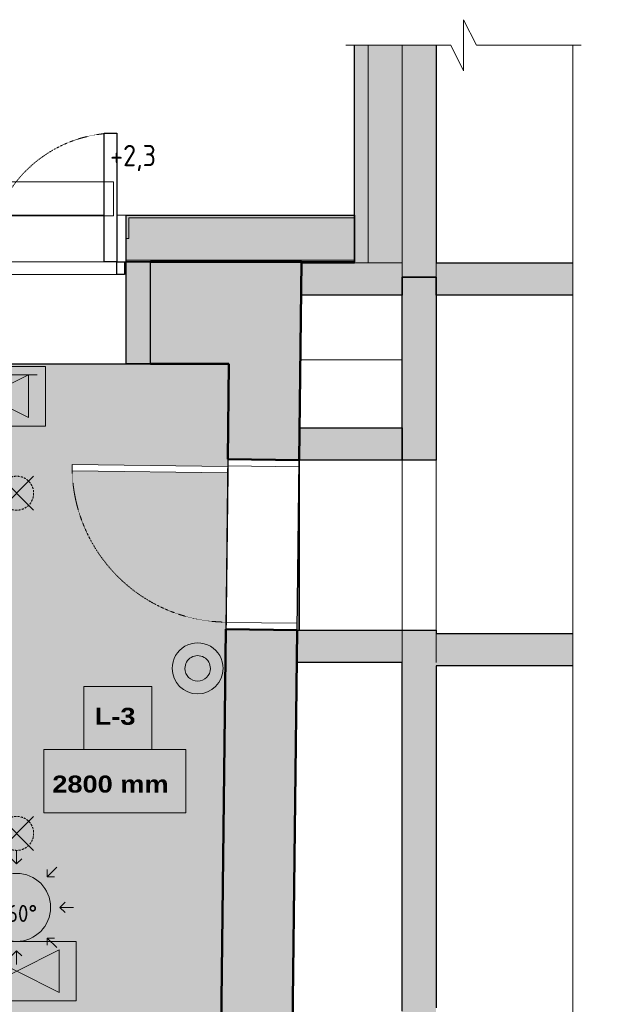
# Model space of a CAD drawing. Header units: millimetres. Extents: x -12615 to 16572, y -3141 to 12068.
# Tile 14 of 14: x 5360 to 8765, y 6279 to 12068. Entities that reach past the tile are written whole.
import ezdxf

# ---------------------------------------------------------------- set-up
doc = ezdxf.new("R2010")
doc.units = ezdxf.units.MM
for name, pattern in [('EST_Dash_1_1_', [2, 1, -1]), ('IMPORT-süvistatud seade', [19.05, 12.7, -6.35]), ('Overhead', [3.96875, 2.38125, -1.5875])]:
    doc.linetypes.add(name, pattern=pattern)
for name, color, linetype, lineweight, true_color in [('1K_valgustusplaan_dwg', 7, 'Continuous', 5, 0x767676), ('A-WALL', 7, 'Continuous', 9, 0x7f7f7f), ('A-WALL-PATT', 7, 'Continuous', 9, 0x7f7f7f), ('ET-E_VALGUSTUS_TING', 3, 'Continuous', 5, 0x00ff00), ('ET-VALGUSTUS_TING', 5, 'Continuous', 5, 0x0000ff), ('I-WALL', 7, 'Continuous', 9, 0x7f7f7f)]:
    doc.layers.add(name, color=color, linetype=linetype, lineweight=lineweight, true_color=true_color)
for name, color, linetype, lineweight in [('A-CLNG', 7, 'Continuous', 9), ('A-CLNG-IDEN', 7, 'Continuous', 9), ('A-CLNG-PATT', 7, 'Continuous', 9), ('A-DETL-GENF', 7, 'Continuous', 5), ('A-DETL-MEDM', 7, 'Continuous', 30), ('A-DOOR', 7, 'Continuous', 9), ('A-DOOR-FRAM', 7, 'Continuous', 25), ('A-FLOR', 7, 'Continuous', 9)]:
    doc.layers.add(name, color=color, linetype=linetype, lineweight=lineweight)
doc.styles.add('Arial Black', font='txt', dxfattribs={"height": 100})
doc.styles.add('ISOCP', font='isocp___.ttf', dxfattribs={"height": 100})
doc.styles.add('ISOCP_2', font='isocp___.ttf', dxfattribs={"height": 125})

# ---------------------------------------------------------------- blocks, each defined once
blk = doc.blocks.new('Doorset_ Entrance Door w Concealed Closer_ASSA ABLOY ES_ES08_Hardware 3D - VU-01-1650x2100 mm-3458491-1_ korrus  _0_00_52_72 Copy 1')
at = {"layer": 'A-DOOR', "color": 250, "lineweight": 25, "true_color": 0x3d3d3d}
for p, q in [((-770, 1077.5), (-695, 1077.5)), ((-770, 300), (-770, 1077.5)), ((-695, 1077.5), (-695, 300)), ((695, 1057.5), (770, 1057.5)), ((695, 300), (695, 1057.5)), ((770, 1057.5), (770, 300)), ((-695, 300), (-770, 300)), ((770, 300), (695, 300))]:
    blk.add_line(p, q, dxfattribs=at)
at = {"layer": 'A-DOOR', "color": 250, "true_color": 0x3d3d3d}
for p, q in [((770, 300), (-770, 300)), ((-770, 225), (770, 225))]:
    blk.add_line(p, q, dxfattribs=at)
at = {"layer": 'A-DOOR', "color": 253, "linetype": 'EST_Dash_1_1_', "lineweight": 5, "true_color": 0x9e9e9e}
for centre, radius, start, end in [((-770, 300), 777.5, 360, 90), ((770, 300), 757.5, 90, 180)]:
    blk.add_arc(centre, radius, start, end, dxfattribs=at)
at = {"layer": 'A-DOOR-FRAM', "color": 250, "true_color": 0x3d3d3d}
for p, q in [((-815, 225), (-815, 300)), ((-815, 300), (-770, 300)), ((-770, 300), (-770, 225)), ((770, 300), (815, 300)), ((770, 225), (770, 300)), ((815, 300), (815, 225)), ((-770, 225), (-815, 225)), ((815, 225), (770, 225))]:
    blk.add_line(p, q, dxfattribs=at)
blk = doc.blocks.new('Est_SU - SU-08-1000x2100 mm-5615421-1_ korrus  _0_00_52_72 Copy 1')
at = {"layer": 'A-DOOR', "color": 250, "true_color": 0x3d3d3d}
for p, q in [((420, 1126), (420, 210)), ((458, 1126), (420, 1126)), ((420, 210), (420, 1126)), ((420, 1126), (458, 1126)), ((458, 210), (458, 1126)), ((458, 1126), (458, 210)), ((420, 210), (458, 210)), ((458, 210), (420, 210))]:
    blk.add_line(p, q, dxfattribs=at)
at = {"layer": 'A-DOOR', "color": 253, "linetype": 'EST_Dash_1_1_', "lineweight": 5, "true_color": 0x9e9e9e}
for p, q in [((500, 210), (-441, 210)), ((-441, 210), (458, 210))]:
    blk.add_line(p, q, dxfattribs=at)
blk.add_arc((458, 210), 916, 90, 180, dxfattribs=at)
at = {"layer": 'A-DOOR-FRAM', "color": 250, "lineweight": 9, "true_color": 0x3d3d3d}
for p, q in [((-460, 210), (-500, 210)), ((-500, 210), (-500, -210)), ((-500, -210), (-500, 210)), ((-500, 210), (-460, 210)), ((-460, -210), (-460, 210)), ((-460, 210), (-460, -210)), ((500, 210), (460, 210)), ((460, 210), (460, -210)), ((460, 210), (460, -210)), ((500, 210), (460, 210)), ((500, -210), (500, 210)), ((500, -210), (500, 210)), ((-500, -210), (-460, -210)), ((-460, -210), (-500, -210)), ((460, -210), (500, -210)), ((460, -210), (500, -210))]:
    blk.add_line(p, q, dxfattribs=at)
blk = doc.blocks.new('M_Door-Opening - UA-01 1000x2100 mm-3625773-1_ korrus  _0_00_52_72 Copy 1')
at = {"layer": 'A-DETL-GENF', "color": 250, "linetype": 'Overhead', "true_color": 0x3d3d3d}
for p, q in [((491.8, 100), (-508.2, 100)), ((-508.2, -100), (491.8, -100))]:
    blk.add_line(p, q, dxfattribs=at)
at = {"layer": 'A-DETL-MEDM', "color": 250, "true_color": 0x3d3d3d}
for p, q in [((-508.2, 100), (-508.2, -100)), ((491.8, -100), (491.8, 100))]:
    blk.add_line(p, q, dxfattribs=at)
blk = doc.blocks.new('1K_valgustusplaan_dwg__U7-6009316-1_ korrus  _0_00_52_72 Copy 1')
at = {"layer": 'ET-VALGUSTUS_TING', "color": 160, "true_color": 0x3333ff}
for p, q in [((-100, -100), (100, 100)), ((-100, 100), (100, -100))]:
    blk.add_line(p, q, dxfattribs=at)
at = {"layer": 'ET-VALGUSTUS_TING', "color": 160, "linetype": 'IMPORT-süvistatud seade', "true_color": 0x3333ff}
blk.add_circle((0, 0), 100, dxfattribs=at)
blk = doc.blocks.new('1K_valgustusplaan_dwg__U9-6009312-1_ korrus  _0_00_52_72 Copy 1')
at = {"layer": 'ET-VALGUSTUS_TING', "color": 160, "true_color": 0x3333ff}
for p, q in [((0, 335), (0, 255)), ((-236.8, 236.8), (-180.2, 180.2)), ((236.8, 236.8), (180.2, 180.2)), ((-335, 0), (-255, 0)), ((335, 0), (255, 0)), ((-236.8, -236.8), (-180.2, -180.2)), ((236.8, -236.8), (180.2, -180.2)), ((0, -335), (0, -255))]:
    blk.add_line(p, q, dxfattribs=at)
at = {"layer": 'ET-VALGUSTUS_TING', "color": 160, "true_color": 0x3333ff, "flags": 128}
for points in [[(30, 285), (0, 255), (-30, 285)], [(-180.2, 222.6), (-180.2, 180.2), (-222.6, 180.2)], [(222.6, 180.2), (180.2, 180.2), (180.2, 222.6)], [(-285, 30), (-255, 0), (-285, -30)], [(285, -30), (255, 0), (285, 30)], [(-222.6, -180.2), (-180.2, -180.2), (-180.2, -222.6)], [(180.2, -222.6), (180.2, -180.2), (222.6, -180.2)], [(-30, -285), (0, -255), (30, -285)]]:
    blk.add_lwpolyline(points, dxfattribs=at)
at = {"layer": 'ET-VALGUSTUS_TING', "color": 160, "true_color": 0x3333ff}
blk.add_circle((0, 0), 200, dxfattribs=at)
at = {"layer": 'ET-VALGUSTUS_TING', "insert": (0, 14.1), "char_height": 100, "width": 362.924, "attachment_point": 2, "line_spacing_factor": 1.478621, "style": 'ISOCP'}
blk.add_mtext('360°', dxfattribs=at)
blk = doc.blocks.new('1K_valgustusplaan_dwg__U8-V6-1_ korrus  _0_00_52_72 Copy 1')
at = {"layer": 'ET-VALGUSTUS_TING', "true_color": 0x5b5bff}
blk.add_hatch(color=171, dxfattribs=at).paths.add_polyline_path([(0, -75), (19.4, -72.4), (37.5, -65), (53, -53), (65, -37.5), (72.4, -19.4), (75, 0), (72.4, 19.4), (65, 37.5), (53, 53), (37.5, 65), (19.4, 72.4), (0, 75), (-19.4, 72.4), (-37.5, 65), (-53, 53), (-65, 37.5), (-72.4, 19.4), (-75, 0), (-72.4, -19.4), (-65, -37.5), (-53, -53), (-37.5, -65), (-19.4, -72.4)], flags=0)
at = {"layer": 'ET-VALGUSTUS_TING', "color": 160, "true_color": 0x3333ff}
for radius, start, end in [(150, 360, 180.00001), (75, 360, 180.00001), (150, 180.00001, 360), (75, 180.00001, 360)]:
    blk.add_arc((0, 0), radius, start, end, dxfattribs=at)
blk = doc.blocks.new('1K_valgustusplaan_dwg__U25-6009326-1_ korrus  _0_00_52_72 Copy 1')
at = {"layer": 'ET-E_VALGUSTUS_TING', "true_color": 0x5bff5b}
h = blk.add_hatch(color=91, dxfattribs=at)
h.paths.add_polyline_path([(0, 0), (250, -125), (250, 125), (227.1, 113.6)], flags=0)
h.paths.add_polyline_path([(-250, -125), (0, 0), (-250, 125)], flags=0)
blk.add_hatch(color=91, dxfattribs=at).paths.add_polyline_path([(-50, -450), (50, -450), (0, -250)], flags=0)
at = {"layer": 'ET-E_VALGUSTUS_TING', "color": 80, "true_color": 0x33ff33}
blk.add_line((300, 125), (-300, 125), dxfattribs=at)
at = {"layer": 'ET-E_VALGUSTUS_TING', "color": 80, "true_color": 0x33ff33, "flags": 128}
for points in [[(350, -175), (350, 175), (-350, 175), (-350, -175)], [(250, -125), (-250, 125), (-250, -125), (250, 125)]]:
    blk.add_lwpolyline(points, close=True, dxfattribs=at)
blk.add_lwpolyline([(0, -600), (0, -250), (50, -450), (-50, -450), (0, -250)], dxfattribs=at)
blk = doc.blocks.new('1K_valgustusplaan_dwg__U21-6009322-1_ korrus  _0_00_52_72 Copy 1')
at = {"layer": 'ET-E_VALGUSTUS_TING', "true_color": 0x5bff5b}
h = blk.add_hatch(color=91, dxfattribs=at)
h.paths.add_polyline_path([(-250, -125), (0, 0), (-250, 125)], flags=0)
h.paths.add_polyline_path([(250, -125), (250, 125), (0, 0), (217.5, -108.8)], flags=0)
at = {"layer": 'ET-E_VALGUSTUS_TING', "color": 80, "true_color": 0x33ff33, "flags": 128}
for points in [[(-350, 175), (-350, -175), (350, -175), (350, 175)], [(-250, 125), (250, -125), (250, 125), (-250, -125)]]:
    blk.add_lwpolyline(points, close=True, dxfattribs=at)
blk = doc.blocks.new('1K_valgustusplaan_dwg__U13-6009328-1_ korrus  _0_00_52_72 Copy 1')
at = {"layer": 'ET-VALGUSTUS_TING', "color": 160, "true_color": 0x3333ff}
for p, q in [((-53, 53), (53, -53)), ((-53, -53), (53, 53))]:
    blk.add_line(p, q, dxfattribs=at)
at = {"layer": 'ET-VALGUSTUS_TING', "color": 160, "lineweight": 9, "true_color": 0x3333ff, "flags": 128}
blk.add_lwpolyline([(750, 100), (750, -100), (0, -100), (-750, -100), (-750, 100), (0, 100)], close=True, dxfattribs=at)
blk = doc.blocks.new('1K_valgustusplaan_dwg-6009310-1_ korrus  _0_00_52_72 Copy 1')
for name, p in [('1K_valgustusplaan_dwg__U13-6009328-1_ korrus  _0_00_52_72 Copy 1', (16133.6, 6210.6)), ('1K_valgustusplaan_dwg__U25-6009326-1_ korrus  _0_00_52_72 Copy 1', (16133.6, 5050.6)), ('1K_valgustusplaan_dwg__U7-6009316-1_ korrus  _0_00_52_72 Copy 1', (16313.6, 4480.6)), ('1K_valgustusplaan_dwg__U8-V6-1_ korrus  _0_00_52_72 Copy 1', (17378.6, 3450.6)), ('1K_valgustusplaan_dwg__U7-6009316-1_ korrus  _0_00_52_72 Copy 1', (16313.6, 2480.6)), ('1K_valgustusplaan_dwg__U9-6009312-1_ korrus  _0_00_52_72 Copy 1', (16313.6, 2045.6)), ('1K_valgustusplaan_dwg__U21-6009322-1_ korrus  _0_00_52_72 Copy 1', (16313.6, 1670.6))]:
    blk.add_blockref(name, p)
at = {"layer": 'ET-VALGUSTUS_TING', "insert": (16998.6, 6528.3), "char_height": 125, "width": 411.646, "attachment_point": 2, "line_spacing_factor": 1.478621, "style": 'ISOCP_2'}
blk.add_mtext('+2,3', dxfattribs=at)
blk = doc.blocks.new('0_CMN_break_line - m1_100-6008834-1_ korrus  _0_00_52_72 Copy 1')
at = {"layer": 'A-DETL-GENF'}
for p, q in [((7850, -150), (7850, 150)), ((7850, 150), (7925, 0)), ((691, 0), (7775, 0)), ((7775, 0), (7850, -150)), ((7925, 0), (15750, 0))]:
    blk.add_line(p, q, dxfattribs=at)
blk = doc.blocks.new('0_CMN_break_line - m1_100-6008912-1_ korrus  _0_00_52_72 Copy 1')
at = {"layer": 'A-DETL-GENF'}
for p, q in [((642.5, -150), (642.5, 150)), ((642.5, 150), (717.5, 0)), ((-50, 0), (567.5, 0)), ((567.5, 0), (642.5, -150)), ((717.5, 0), (1335, 0))]:
    blk.add_line(p, q, dxfattribs=at)
blk = doc.blocks.new('M_Ceiling Tag w Height - M_Ceiling Tag w Height-5895317-1_ korrus  _0_00_52_72 Copy 1')
at = {"layer": 'A-CLNG-IDEN'}
for p, q in [((2.129, 4.501), (-1.867, 4.501)), ((-1.867, 4.501), (-1.867, 0.782)), ((2.129, 0.782), (2.129, 4.501)), ((4.129, 0.782), (-4.231, 0.782)), ((-4.231, 0.782), (-4.231, -2.938)), ((-1.867, 0.782), (2.129, 0.782)), ((4.129, -2.938), (4.129, 0.782)), ((-4.231, -2.938), (4.129, -2.938))]:
    blk.add_line(p, q, dxfattribs=at)

msp = doc.modelspace()

# ---------------------------------------------------------------- hatches: boundary and pattern name
at = {"layer": 'A-CLNG-PATT', "true_color": 0xcccccc, "transparency": 33554559}
h = msp.add_hatch(dxfattribs=at)
h.set_pattern_fill('FP_6', color=254, style=0, pattern_type=2)
h.set_pattern_definition([(90, (0, 0), (-508, 3e-14), [25.4, -482.6]), (90, (50.8, 50.8), (-508, 3e-14), [25.4, -482.6]), (90, (127, 25.4), (-508, 3e-14), [25.4, -482.6]), (90, (127, 101.6), (-508, 3e-14), [25.4, -482.6]), (90, (50.8, 152.4), (-508, 3e-14), [25.4, -482.6]), (90, (25.4, 177.8), (-508, 3e-14), [25.4, -482.6]), (90, (152.4, 177.8), (-508, 3e-14), [25.4, -482.6]), (90, (228.6, 25.4), (-508, 3e-14), [25.4, -482.6]), (90, (304.8, 76.2), (-508, 3e-14), [25.4, -482.6]), (90, (279.4, 127), (-508, 3e-14), [25.4, -482.6]), (90, (177.8, 76.2), (-508, 3e-14), [25.4, -482.6]), (90, (203.2, 0), (-508, 3e-14), [25.4, -482.6]), (90, (228.6, 127), (-508, 3e-14), [25.4, -482.6]), (90, (203.2, 203.2), (-508, 3e-14), [25.4, -482.6]), (90, (101.6, 228.6), (-508, 3e-14), [25.4, -482.6]), (90, (50.8, 228.6), (-508, 3e-14), [25.4, -482.6]), (90, (101.6, 177.8), (-508, 3e-14), [25.4, -482.6]), (90, (25.4, 101.6), (-508, 3e-14), [25.4, -482.6]), (90, (330.2, 25.4), (-508, 3e-14), [25.4, -482.6]), (90, (431.8, 152.4), (-508, 3e-14), [25.4, -482.6]), (90, (355.6, 203.2), (-508, 3e-14), [25.4, -482.6]), (90, (228.6, 254), (-508, 3e-14), [25.4, -482.6]), (90, (152.4, 279.4), (-508, 3e-14), [25.4, -482.6]), (90, (254, 228.6), (-508, 3e-14), [25.4, -482.6]), (90, (355.6, 127), (-508, 3e-14), [25.4, -482.6]), (90, (406.4, 50.8), (-508, 3e-14), [25.4, -482.6]), (90, (304.8, 177.8), (-508, 3e-14), [25.4, -482.6]), (90, (203.2, 152.4), (-508, 3e-14), [25.4, -482.6]), (90, (279.4, 0), (-508, 3e-14), [25.4, -482.6]), (90, (381, 254), (-508, 3e-14), [25.4, -482.6]), (90, (304.8, 254), (-508, 3e-14), [25.4, -482.6]), (90, (381, 304.8), (-508, 3e-14), [25.4, -482.6]), (90, (457.2, 228.6), (-508, 3e-14), [25.4, -482.6]), (90, (381, 177.8), (-508, 3e-14), [25.4, -482.6]), (90, (482.6, 50.8), (-508, 3e-14), [25.4, -482.6]), (90, (482.6, 304.8), (-508, 3e-14), [25.4, -482.6]), (90, (508, 381), (-508, 3e-14), [25.4, -482.6]), (90, (406.4, 355.6), (-508, 3e-14), [25.4, -482.6]), (90, (279.4, 355.6), (-508, 3e-14), [25.4, -482.6]), (90, (152.4, 355.6), (-508, 3e-14), [25.4, -482.6]), (90, (101.6, 355.6), (-508, 3e-14), [25.4, -482.6]), (90, (76.2, 304.8), (-508, 3e-14), [25.4, -482.6]), (90, (25.4, 330.2), (-508, 3e-14), [25.4, -482.6]), (90, (482.6, 127), (-508, 3e-14), [25.4, -482.6]), (90, (457.2, 0), (-508, 3e-14), [25.4, -482.6]), (90, (228.6, 330.2), (-508, 3e-14), [25.4, -482.6]), (90, (254, 431.8), (-508, 3e-14), [25.4, -482.6]), (90, (457.2, 431.8), (-508, 3e-14), [25.4, -482.6]), (90, (101.6, 457.2), (-508, 3e-14), [25.4, -482.6]), (90, (50.8, 431.8), (-508, 3e-14), [25.4, -482.6]), (90, (152.4, 431.8), (-508, 3e-14), [25.4, -482.6]), (90, (355.6, 431.8), (-508, 3e-14), [25.4, -482.6]), (90, (330.2, 381), (-508, 3e-14), [25.4, -482.6]), (90, (203.2, 406.4), (-508, 3e-14), [25.4, -482.6]), (90, (228.6, 482.6), (-508, 3e-14), [25.4, -482.6]), (90, (406.4, 482.6), (-508, 3e-14), [25.4, -482.6]), (90, (431.8, 330.2), (-508, 3e-14), [25.4, -482.6]), (90, (25.4, 482.6), (-508, 3e-14), [25.4, -482.6]), (90, (0, 457.2), (-508, 3e-14), [25.4, -482.6]), (90, (508, 152.4), (-508, 3e-14), [25.4, -482.6]), (90, (381, 406.4), (-508, 3e-14), [25.4, -482.6]), (90, (304.8, 330.2), (-508, 3e-14), [25.4, -482.6]), (90, (203.2, 304.8), (-508, 3e-14), [25.4, -482.6]), (90, (381, 101.6), (-508, 3e-14), [25.4, -482.6]), (90, (381, 0), (-508, 3e-14), [25.4, -482.6]), (90, (76.2, 25.4), (-508, 3e-14), [25.4, -482.6]), (90, (25.4, 25.4), (-508, 3e-14), [25.4, -482.6]), (90, (431.8, 279.4), (-508, 3e-14), [25.4, -482.6]), (90, (152.4, 482.6), (-508, 3e-14), [25.4, -482.6]), (90, (254, 76.2), (-508, 3e-14), [25.4, -482.6]), (90, (228.6, 177.8), (-508, 3e-14), [25.4, -482.6]), (90, (76.2, 127), (-508, 3e-14), [25.4, -482.6]), (90, (482.6, 482.6), (-508, 3e-14), [25.4, -482.6]), (90, (304.8, 457.2), (-508, 3e-14), [25.4, -482.6])])
h.paths.add_polyline_path([(6452.7, -1535.2), (6527.1, 4684.7), (6345.6, 4686.8), (6346, 4726.8), (6527.6, 4725.7), (6542.6, 5983), (5635, 5993.8), (5635.5, 6033.8), (6543.1, 6023), (6583.5, 9403.7), (5667.6, 9414.6), (5668.1, 9452.6), (6584, 9441.7), (6591.2, 10043.8), (3885.7, 10043.8), (3829.5, 5976.4), (4737.1, 5963.8), (4736.6, 5923.8), (3828.7, 5936.4), (3811.2, 4678.1), (3993.2, 4675.6), (3992.6, 4635.6), (3810.7, 4638.1), (3810.4, 4607.3), (5218.2, 4607.3), (5218.2, 264.8), (3768.6, 264.8), (3759.5, -592.4), (4654, -604.8), (4653.5, -642.8), (3759.1, -630.4), (3749.5, -1535.2), (5389, -1535.2)], flags=0)
h.paths.add_polyline_path([(6490.2, 1630.2), (5574.3, 1641.1), (5574.7, 1679.1), (6490.7, 1668.2), (6490.6, 1663.8)], flags=0)
at = {"layer": 'A-WALL', "true_color": 0x3d3d3d}
h = msp.add_hatch(color=250, dxfattribs=at)
h.paths.add_polyline_path([(7329.6, 10643.8), (7329.6, 10653.8), (5987.1, 10653.8), (5987.1, 10643.8), (7098.9, 10643.8)], flags=0)
h.paths.add_polyline_path([(4337.1, 10643.8), (4337.1, 10653.8), (3217.1, 10652.8), (3217.1, 10643.8), (3679.8, 10643.8)], flags=0)
h.paths.add_polyline_path([(1057.1, 10643.8), (1057.1, 10653.8), (217.2, 10653.5), (217.2, 10643.8), (259.1, 10643.8)], flags=0)
h.paths.add_polyline_path([(-1942.8, 10643.8), (-1942.8, 10653.8), (-2782.8, 10653.5), (-2782.8, 10643.8)], flags=0)
h.paths.add_polyline_path([(-4942.8, 10643.8), (-4942.8, 10653.8), (-5782.8, 10653.5), (-5782.8, 10643.8), (-5725.7, 10643.8)], flags=0)
h.paths.add_polyline_path([(-7942.8, 10643.8), (-7942.8, 10653.8), (-12200.7, 10653.8), (-12200.8, 10643.8), (-8290.7, 10643.8)], flags=0)
h = msp.add_hatch(color=250, dxfattribs=at)
h.paths.add_polyline_path([(6128.9, 10043.8), (6128.9, 10643.8), (5987.1, 10643.8), (5987.1, 10043.8)], flags=0)
h.paths.add_polyline_path([(4337.1, 10043.8), (4337.1, 10643.8), (4228.9, 10643.8), (4228.9, 10043.8)], flags=0)
at = {"layer": 'A-WALL-PATT', "true_color": 0x3d3d3d}
for points in [[(7409.6, 10638.8), (7409.6, 11917.8), (7329.6, 11917.8), (7329.6, 10638.8)], [(7609.6, 10638.8), (7609.6, 11917.8), (7409.6, 11917.8), (7409.6, 10638.8)], [(7609.6, 10553.8), (7809.6, 10553.8), (7809.6, 11917.8), (7609.6, 11917.8), (7609.6, 10638.8)], [(7609.6, 10448.8), (7609.6, 10638.8), (7017.2, 10638.8), (7017.2, 10448.8), (7098.9, 10448.8)], [(8614.6, 10448.8), (8614.6, 10638.8), (7809.6, 10638.8), (7809.6, 10448.8)], [(7609.6, 9478.8), (7609.6, 9668.8), (7005.6, 9668.8), (7005.6, 9478.8), (7098.9, 9478.8)], [(7609.6, 8288.8), (7609.6, 8478.8), (6991.5, 8478.8), (6991.5, 8288.8), (7098.9, 8288.8)], [(8614.6, 8268.8), (8614.6, 8458.8), (7809.6, 8458.8), (7809.6, 8268.8)]]:
    msp.add_hatch(color=250, dxfattribs=at).paths.add_polyline_path(points, flags=0)
h = msp.add_hatch(color=250, dxfattribs=at)
h.paths.add_polyline_path([(3202.1, 10769.9), (3202.1, 10903.8), (4322.1, 10903.8), (4322.1, 10781.3), (4337.1, 10781.3), (4337.1, 10918.8), (3187.1, 10918.8), (3187.1, 10769.9)], flags=0)
h.paths.add_polyline_path([(1087.1, 10769.9), (1087.1, 10918.8), (187.2, 10918.8), (187.2, 10769.9), (202.2, 10769.9), (202.2, 10903.8), (1072.1, 10903.8), (1072.1, 10769.9)], flags=0)
h.paths.add_polyline_path([(-1912.8, 10769.9), (-1912.8, 10918.8), (-2812.8, 10918.8), (-2812.8, 10769.9), (-2797.8, 10769.9), (-2797.8, 10903.8), (-1927.8, 10903.8), (-1927.8, 10769.9)], flags=0)
h.paths.add_polyline_path([(-4912.8, 10769.9), (-4912.8, 10918.8), (-5812.8, 10918.8), (-5812.8, 10769.9), (-5797.8, 10769.9), (-5797.8, 10903.8), (-4927.8, 10903.8), (-4927.8, 10769.9)], flags=0)
h.paths.add_polyline_path([(-7912.8, 10769.9), (-7912.8, 10918.8), (-12457.9, 10918.8), (-12458.1, 10903.8), (-7927.8, 10903.8), (-7927.8, 10769.9)], flags=0)
h.paths.add_polyline_path([(6002.1, 10781.3), (6002.1, 10903.8), (7329.6, 10903.8), (7329.6, 10918.8), (5987.1, 10918.8), (5987.1, 10781.3)], flags=0)
h = msp.add_hatch(color=250, dxfattribs=at)
h.paths.add_polyline_path([(7329.6, 10653.8), (7329.6, 10903.8), (6002.1, 10903.8), (6002.1, 10781.3), (5987.1, 10781.3), (5987.1, 10653.8), (7098.9, 10653.8)], flags=0)
h.paths.add_polyline_path([(4337.1, 10653.8), (4337.1, 10781.3), (4322.1, 10781.3), (4322.1, 10903.8), (3202.1, 10903.8), (3202.1, 10769.9), (3187.1, 10769.9), (3187.1, 10733.8), (3217.1, 10732.9), (3217.1, 10653.8), (3679, 10653.8)], flags=0)
h.paths.add_polyline_path([(1057.1, 10653.8), (1057.1, 10733.8), (1087.1, 10733.8), (1087.1, 10769.9), (1072.1, 10769.9), (1072.1, 10903.8), (202.2, 10903.8), (202.2, 10769.9), (187.2, 10769.9), (187.2, 10733.8), (217.2, 10732.9), (217.2, 10653.8), (259.1, 10653.8)], flags=0)
h.paths.add_polyline_path([(-1942.8, 10653.8), (-1942.8, 10733.8), (-1912.8, 10733.8), (-1912.8, 10769.9), (-1927.8, 10769.9), (-1927.8, 10903.8), (-2797.8, 10903.8), (-2797.8, 10769.9), (-2812.8, 10769.9), (-2812.8, 10733.8), (-2782.8, 10732.9), (-2782.8, 10653.8)], flags=0)
h.paths.add_polyline_path([(-4942.8, 10653.8), (-4942.8, 10733.8), (-4912.8, 10733.8), (-4912.8, 10769.9), (-4927.8, 10769.9), (-4927.8, 10903.8), (-5797.8, 10903.8), (-5797.8, 10769.9), (-5812.8, 10769.9), (-5812.8, 10733.8), (-5782.8, 10732.9), (-5782.8, 10653.8), (-5725.7, 10653.8)], flags=0)
h.paths.add_polyline_path([(-7942.8, 10653.8), (-7942.8, 10733.8), (-7912.8, 10733.8), (-7912.8, 10769.9), (-7927.8, 10769.9), (-7927.8, 10903.8), (-12208.1, 10903.8), (-12210.7, 10653.8), (-8290.7, 10653.8)], flags=0)
at = {"layer": 'A-WALL-PATT', "true_color": 0x414141}
h = msp.add_hatch(color=250, dxfattribs=at)
h.paths.add_polyline_path([(6128.9, 10043.8), (6591.2, 10043.8), (6598.3, 10643.8), (6128.9, 10643.8), (6128.9, 10121.8)], flags=0)
h.paths.add_polyline_path([(4228.9, 10043.8), (4228.9, 10643.8), (3679.8, 10643.8), (3679.8, 10043.8), (3885.7, 10043.8)], flags=0)
h = msp.add_hatch(color=250, dxfattribs=at)
h.paths.add_polyline_path([(6884.3, -641.3), (6900.3, 705.3), (6480.3, 710.3), (6464.4, -636.3)], flags=0)
h.paths.add_polyline_path([(6912.2, 1705.2), (6947.1, 4648.9), (6527.2, 4653.9), (6492.2, 1710.2)], flags=0)
h.paths.add_polyline_path([(6963.8, 6048.8), (6992.6, 8478.8), (6572.6, 8483.8), (6543.8, 6053.8)], flags=0)
h.paths.add_polyline_path([(7004.5, 9478.7), (7018.3, 10643.8), (6598.3, 10643.8), (6584.5, 9483.7)], flags=0)
at = {"layer": 'A-WALL-PATT', "true_color": 0x3d3d3d}
h = msp.add_hatch(color=250, dxfattribs=at)
h.paths.add_polyline_path([(7809.6, -2586.2), (7809.6, 703.8), (7609.6, 703.8), (7609.6, -2586.2)], flags=0)
h.paths.add_polyline_path([(7609.6, 1703.8), (7809.6, 1703.8), (7809.6, 4648.8), (7609.6, 4648.8), (7609.6, 1813.9)], flags=0)
h.paths.add_polyline_path([(7809.6, 6048.8), (7809.6, 8478.7), (7609.6, 8478.7), (7609.6, 6048.8)], flags=0)
h.paths.add_polyline_path([(7809.6, 9478.7), (7809.6, 10553.8), (7609.6, 10553.8), (7609.6, 9478.7)], flags=0)

# ---------------------------------------------------------------- linework, layer by layer
at = {"layer": 'A-CLNG', "color": 160, "lineweight": 30, "true_color": 0x3333ff}
for p, q in [((3885.7, 10043.8), (6591.2, 10043.8)), ((6591.2, 10043.8), (6584, 9441.7)), ((6583.5, 9403.7), (6543.1, 6023))]:
    msp.add_line(p, q, dxfattribs=at)
at = {"layer": 'A-FLOR', "color": 250, "true_color": 0x333333}
for p, q in [((6570.3, 8288.8), (6591.2, 10043.8)), ((7012.3, 10068.8), (7609.6, 10068.8)), ((7012.3, 10043.8), (7012.3, 10068.8)), ((7809.6, 10068.8), (7809.6, 8288.8)), ((7609.6, 8288.8), (6990.4, 8288.8))]:
    msp.add_line(p, q, dxfattribs=at)
at = {"layer": 'A-WALL', "color": 250, "lineweight": 30, "true_color": 0x3d3d3d}
for p, q in [((7329.6, 10638.8), (7329.6, 11917.8)), ((7809.6, 11917.8), (7809.6, 10638.8)), ((5987.1, 10643.8), (5987.1, 10918.8)), ((5987.1, 10918.8), (7329.6, 10918.8)), ((7329.6, 10918.8), (7329.6, 10643.8)), ((5987.1, 10043.8), (5987.1, 10643.8)), ((5987.1, 10643.8), (6128.9, 10643.8)), ((7329.6, 10643.8), (5987.1, 10643.8)), ((7609.6, 9478.7), (7609.6, 10553.8)), ((7609.6, 10553.8), (7809.6, 10553.8)), ((7809.6, 10553.8), (7609.6, 10553.8)), ((7809.6, 10553.8), (7809.6, 9478.7)), ((6128.9, 10043.8), (5987.1, 10043.8)), ((7809.6, 9478.7), (7609.6, 9478.7)), ((7609.6, 8478.7), (7809.6, 8478.7)), ((7809.6, 8478.7), (7809.6, 8458.8)), ((7609.6, 6238.8), (7609.6, 8288.8)), ((7809.6, 8268.8), (7809.6, 6258.8))]:
    msp.add_line(p, q, dxfattribs=at)
at = {"layer": 'A-WALL', "color": 250, "lineweight": 5, "true_color": 0x3d3d3d}
for p, q in [((7409.6, 10638.8), (7409.6, 11917.8)), ((7609.6, 10638.8), (7609.6, 11917.8)), ((6002.1, 10781.3), (6002.1, 10903.8)), ((6002.1, 10903.8), (7329.6, 10903.8)), ((6002.1, 10781.3), (5987.1, 10781.3)), ((5987.1, 10653.8), (7329.6, 10653.8)), ((7409.6, 10638.8), (7329.6, 10638.8)), ((7329.6, 10638.8), (7409.6, 10638.8)), ((7609.6, 10638.8), (7409.6, 10638.8)), ((7409.6, 10638.8), (7609.6, 10638.8)), ((7609.6, 10553.8), (7609.6, 10638.8)), ((7609.6, 10638.8), (7609.6, 10553.8)), ((7809.6, 10553.8), (7809.6, 10638.8)), ((7609.6, 8478.8), (7609.6, 8288.8))]:
    msp.add_line(p, q, dxfattribs=at)
at = {"layer": 'A-WALL', "color": 250, "true_color": 0x3d3d3d}
for p, q in [((5857.1, 10918.8), (4467.1, 10918.8)), ((5987.1, 10918.8), (5932.1, 10918.8)), ((5987.1, 10643.8), (5987.1, 10918.8)), ((5987.1, 10643.8), (4337.1, 10643.8)), ((4337.1, 10643.8), (5987.1, 10643.8)), ((5987.1, 10643.8), (5987.1, 10043.8)), ((6128.9, 10643.8), (6128.9, 10343.8)), ((6128.9, 10343.8), (6128.9, 10043.8)), ((4337.1, 10043.8), (5987.1, 10043.8)), ((7609.6, 9478.7), (7609.6, 8478.7)), ((7809.6, 9478.7), (7609.6, 9478.7)), ((7809.6, 8478.7), (7809.6, 9478.7)), ((7609.6, 8478.7), (7809.6, 8478.7))]:
    msp.add_line(p, q, dxfattribs=at)
at = {"layer": 'A-WALL', "color": 250, "lineweight": 50, "true_color": 0x414141}
for p, q in [((6128.9, 10643.8), (6598.3, 10643.8)), ((6591.2, 10043.8), (6128.9, 10043.8))]:
    msp.add_line(p, q, dxfattribs=at)
at = {"layer": 'A-WALL', "color": 253, "lineweight": 30, "true_color": 0x9f9f9f}
msp.add_line((6128.9, 10043.8), (6128.9, 10643.8), dxfattribs=at)
at = {"layer": 'I-WALL', "color": 250, "lineweight": 50, "true_color": 0x414141}
for p, q in [((6598.3, 10643.8), (7018.3, 10643.8)), ((7018.3, 10643.8), (7004.5, 9478.7)), ((6584.5, 9483.7), (6591.2, 10043.8)), ((7004.5, 9478.7), (6584.5, 9483.7)), ((6543.8, 6053.8), (6572.6, 8483.8)), ((6572.6, 8483.8), (6992.6, 8478.8)), ((6992.6, 8478.8), (6963.8, 6048.8))]:
    msp.add_line(p, q, dxfattribs=at)
at = {"layer": 'I-WALL', "color": 250, "lineweight": 30, "true_color": 0x3d3d3d}
for p, q in [((7017.2, 10638.8), (7329.6, 10638.8)), ((7017.2, 10448.8), (7017.2, 10638.8)), ((7809.6, 10638.8), (8614.6, 10638.8)), ((7609.6, 10553.8), (7609.6, 10448.8)), ((7809.6, 10448.8), (7809.6, 10553.8)), ((7609.6, 10448.8), (7017.2, 10448.8)), ((8614.6, 10448.8), (7809.6, 10448.8)), ((7005.6, 9668.8), (7609.6, 9668.8)), ((7005.6, 9478.8), (7005.6, 9668.8)), ((7609.6, 9668.8), (7609.6, 9478.8)), ((7003.9, 9478.7), (7004.9, 9478.7)), ((7003.9, 8478.7), (7003.9, 9438.7)), ((7004.9, 9478.7), (7004.9, 8478.7)), ((7609.6, 9478.8), (7005.6, 9478.8)), ((6991.5, 8478.8), (7609.6, 8478.8)), ((6991.5, 8288.8), (6991.5, 8478.8)), ((7004.9, 8478.7), (7003.9, 8478.7)), ((7809.6, 8458.8), (8614.6, 8458.8)), ((7609.6, 8288.8), (6991.5, 8288.8)), ((8614.6, 8268.8), (7809.6, 8268.8))]:
    msp.add_line(p, q, dxfattribs=at)
at = {"layer": 'I-WALL', "color": 253, "lineweight": 30, "true_color": 0x9f9f9f}
for p, q in [((6584.5, 9483.7), (6572.6, 8483.8)), ((7004.5, 9478.7), (6584.5, 9483.7)), ((6992.6, 8478.8), (7004.5, 9478.7)), ((6991.5, 8478.8), (6572.6, 8483.8))]:
    msp.add_line(p, q, dxfattribs=at)

# ---------------------------------------------------------------- block references
at = {"layer": '1K_valgustusplaan_dwg', "color": 160, "true_color": 0x3333ff}
msp.add_blockref('1K_valgustusplaan_dwg-6009310-1_ korrus  _0_00_52_72 Copy 1', (-10971.8, 4803.2), dxfattribs=at)
at = {"layer": 'A-CLNG-IDEN', "xscale": 99.99999999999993, "yscale": 99.99999999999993, "zscale": 99.99999999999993}
msp.add_blockref('M_Ceiling Tag w Height - M_Ceiling Tag w Height-5895317-1_ korrus  _0_00_52_72 Copy 1', (5924, 7697.8), dxfattribs=at)
at = {"layer": 'A-DETL-GENF'}
msp.add_blockref('0_CMN_break_line - m1_100-6008912-1_ korrus  _0_00_52_72 Copy 1', (7329.6, 11917.8), dxfattribs=at)
at = {"layer": 'A-DETL-GENF', "rotation": 269.9999999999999}
msp.add_blockref('0_CMN_break_line - m1_100-6008834-1_ korrus  _0_00_52_72 Copy 1', (8614.6, 12608.8), dxfattribs=at)
at = {"layer": 'A-DOOR', "color": 250, "true_color": 0x3d3d3d}
msp.add_blockref('Doorset_ Entrance Door w Concealed Closer_ASSA ABLOY ES_ES08_Hardware 3D - VU-01-1650x2100 mm-3458491-1_ korrus  _0_00_52_72 Copy 1', (5162.1, 10343.8), dxfattribs=at)
at = {"layer": 'A-DOOR', "color": 253, "true_color": 0x9e9e9e, "rotation": 89.31974754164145}
msp.add_blockref('Est_SU - SU-08-1000x2100 mm-5615421-1_ korrus  _0_00_52_72 Copy 1', (6788.6, 8981.3), dxfattribs=at)
at = {"layer": 'A-DOOR', "color": 250, "true_color": 0x3d3d3d, "rotation": 269.9999999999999}
msp.add_blockref('M_Door-Opening - UA-01 1000x2100 mm-3625773-1_ korrus  _0_00_52_72 Copy 1', (7709.6, 8970.6), dxfattribs=at)

# ---------------------------------------------------------------- texts
at = {"layer": 'A-CLNG-IDEN', "color": 136, "true_color": 0x008080, "char_height": 100, "attachment_point": 1, "style": 'Arial Black'}
for s, insert, width in [('L-3', (5801.2, 8022.3), 280.591), ('2800 mm', (5551.5, 7623.7), 841.772)]:
    msp.add_mtext(s, dxfattribs=dict(at, insert=insert, width=width))

doc.saveas('drawing.dxf')
